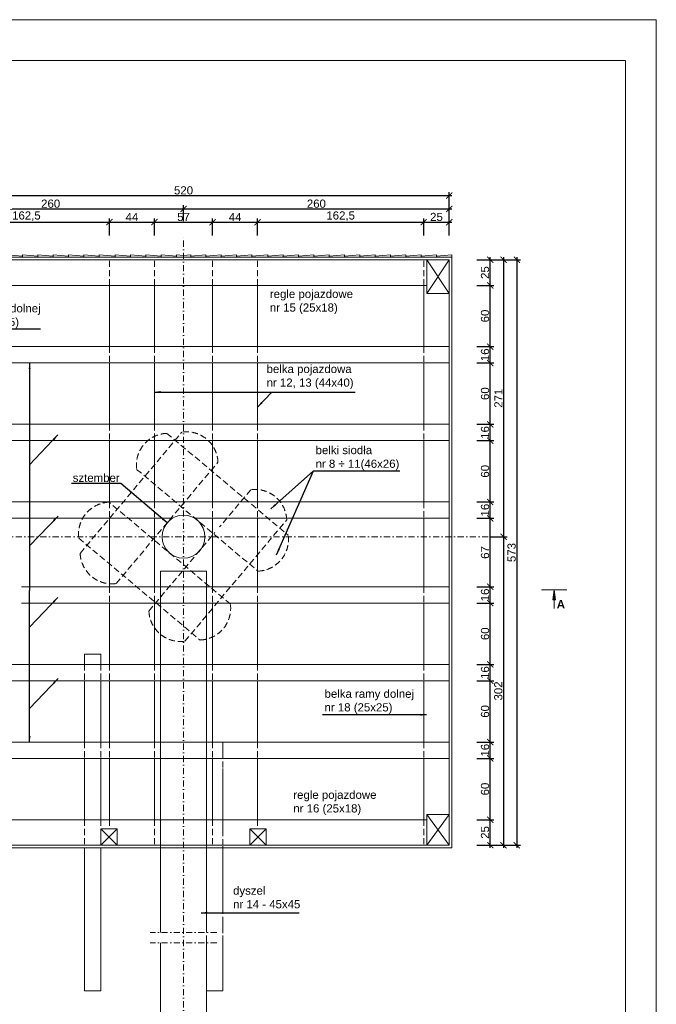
# Model space of a CAD drawing. Header units: millimetres. Extents: x -80660 to 263001, y 590205 to 619905.
# Tile 9 of 64: x -52421 to -46192, y 610267 to 619905. Entities that reach past the tile are written whole.
import ezdxf

# ---------------------------------------------------------------- set-up
doc = ezdxf.new("R2010")
doc.units = ezdxf.units.MM
doc.linetypes.add('DASHDOTX2', pattern=[2, 1, -0.5, 0, -0.5])
doc.linetypes.add('DASHEDX2', pattern=[1.5, 1, -0.5])
for name, color, linetype, lineweight in [('l.c.9', 3, 'Continuous', 9), ('l.k.k. 5', 4, 'DASHEDX2', 5), ('l.kr.kp.9', 5, 'DASHDOTX2', 9)]:
    doc.layers.add(name, color=color, linetype=linetype, lineweight=lineweight)
doc.styles.add('styl1', font='arial.ttf')
doc.dimstyles.new('stefan', dxfattribs={"dimtxt": 80, "dimasz": 60, "dimexe": 35, "dimexo": 0, "dimgap": 10, "dimtad": 1, "dimdec": 1, "dimlfac": 0.1, "dimtxsty": 'styl1', "dimblk": 'ARCHTICK', "dimcen": 2.5, "dimdle": 25, "dimadec": 0, "dimazin": 0, "dimtfac": 1, "dimtdec": 1, "dimtmove": 0, "dimatfit": 3, "dimfxl": 1, "dimarcsym": 0})

# ---------------------------------------------------------------- blocks, each defined once
blk = doc.blocks.new('_ArchTick')
at = {"color": 0, "const_width": 0.15}
blk.add_lwpolyline([(-0.5, -0.5), (0.5, 0.5)], dxfattribs=at)
blk = doc.blocks.new('*D156')
at = {"layer": 'Defpoints', "color": 0}
for p in [(-48218.4, 618182.6), (-53418.4, 618052.6), (-48218.4, 618052.6)]:
    blk.add_point(p, dxfattribs=at)
at = {"layer": 'l.c.9', "color": 0, "lineweight": -2}
for p, q in [((-53443.4, 618182.6), (-48193.4, 618182.6)), ((-53418.4, 618052.6), (-53418.4, 618217.6)), ((-48218.4, 618052.6), (-48218.4, 618217.6))]:
    blk.add_line(p, q, dxfattribs=at)
at = {"layer": 'l.c.9', "color": 0, "lineweight": -2, "xscale": 60, "yscale": 60, "zscale": 60, "rotation": 180}
blk.add_blockref('_ArchTick', (-53418.4, 618182.6), dxfattribs=at)
at = {"layer": 'l.c.9', "color": 0, "lineweight": -2, "xscale": 60, "yscale": 60, "zscale": 60}
blk.add_blockref('_ArchTick', (-48218.4, 618182.6), dxfattribs=at)
at = {"layer": 'l.c.9', "color": 0, "insert": (-50818.4, 618233.5), "char_height": 80, "attachment_point": 5, "style": 'styl1'}
blk.add_mtext('520', dxfattribs=at)
blk = doc.blocks.new('*D154')
at = {"layer": 'Defpoints', "color": 0}
for p in [(-50818.4, 618052.6), (-50818.4, 617932.6), (-53418.4, 617922.6)]:
    blk.add_point(p, dxfattribs=at)
at = {"layer": 'l.c.9', "color": 0, "lineweight": -2}
for p, q in [((-53443.4, 618052.6), (-50793.4, 618052.6)), ((-53418.4, 617922.6), (-53418.4, 618087.6)), ((-50818.4, 617932.6), (-50818.4, 618087.6))]:
    blk.add_line(p, q, dxfattribs=at)
at = {"layer": 'l.c.9', "color": 0, "lineweight": -2, "xscale": 60, "yscale": 60, "zscale": 60, "rotation": 180}
blk.add_blockref('_ArchTick', (-53418.4, 618052.6), dxfattribs=at)
at = {"layer": 'l.c.9', "color": 0, "lineweight": -2, "xscale": 60, "yscale": 60, "zscale": 60}
blk.add_blockref('_ArchTick', (-50818.4, 618052.6), dxfattribs=at)
at = {"layer": 'l.c.9', "color": 0, "insert": (-52118.4, 618103.5), "char_height": 80, "attachment_point": 5, "style": 'styl1'}
blk.add_mtext('260', dxfattribs=at)
blk = doc.blocks.new('*D150')
at = {"layer": 'Defpoints', "color": 0}
for p in [(-50533.4, 617922.6), (-51103.4, 617792.6), (-50533.4, 617792.6)]:
    blk.add_point(p, dxfattribs=at)
at = {"layer": 'l.c.9', "color": 0, "lineweight": -2}
for p, q in [((-51103.4, 617792.6), (-51103.4, 617957.6)), ((-50533.4, 617792.6), (-50533.4, 617957.6)), ((-51128.4, 617922.6), (-50508.4, 617922.6))]:
    blk.add_line(p, q, dxfattribs=at)
at = {"layer": 'l.c.9', "color": 0, "lineweight": -2, "xscale": 60, "yscale": 60, "zscale": 60, "rotation": 180}
blk.add_blockref('_ArchTick', (-51103.4, 617922.6), dxfattribs=at)
at = {"layer": 'l.c.9', "color": 0, "lineweight": -2, "xscale": 60, "yscale": 60, "zscale": 60}
blk.add_blockref('_ArchTick', (-50533.4, 617922.6), dxfattribs=at)
at = {"layer": 'l.c.9', "color": 0, "insert": (-50818.4, 617973.3), "char_height": 80, "attachment_point": 5, "style": 'styl1'}
blk.add_mtext('57', dxfattribs=at)
blk = doc.blocks.new('*D149')
at = {"layer": 'Defpoints', "color": 0}
for p in [(-51103.4, 617922.6), (-51543.4, 617792.6), (-51103.4, 617792.6)]:
    blk.add_point(p, dxfattribs=at)
at = {"layer": 'l.c.9', "color": 0, "lineweight": -2}
for p, q in [((-51543.4, 617792.6), (-51543.4, 617957.6)), ((-51103.4, 617792.6), (-51103.4, 617957.6)), ((-51568.4, 617922.6), (-51078.4, 617922.6))]:
    blk.add_line(p, q, dxfattribs=at)
at = {"layer": 'l.c.9', "color": 0, "lineweight": -2, "xscale": 60, "yscale": 60, "zscale": 60, "rotation": 180}
blk.add_blockref('_ArchTick', (-51543.4, 617922.6), dxfattribs=at)
at = {"layer": 'l.c.9', "color": 0, "lineweight": -2, "xscale": 60, "yscale": 60, "zscale": 60}
blk.add_blockref('_ArchTick', (-51103.4, 617922.6), dxfattribs=at)
at = {"layer": 'l.c.9', "color": 0, "insert": (-51323.4, 617972.6), "char_height": 80, "attachment_point": 5, "style": 'styl1'}
blk.add_mtext('44', dxfattribs=at)
blk = doc.blocks.new('*D148')
at = {"layer": 'Defpoints', "color": 0}
for p in [(-51543.4, 617922.6), (-53168.4, 617792.6), (-51543.4, 617792.6)]:
    blk.add_point(p, dxfattribs=at)
at = {"layer": 'l.c.9', "color": 0, "lineweight": -2}
for p, q in [((-53168.4, 617792.6), (-53168.4, 617957.6)), ((-51543.4, 617792.6), (-51543.4, 617957.6)), ((-53193.4, 617922.6), (-51518.4, 617922.6))]:
    blk.add_line(p, q, dxfattribs=at)
at = {"layer": 'l.c.9', "color": 0, "lineweight": -2, "xscale": 60, "yscale": 60, "zscale": 60, "rotation": 180}
blk.add_blockref('_ArchTick', (-53168.4, 617922.6), dxfattribs=at)
at = {"layer": 'l.c.9', "color": 0, "lineweight": -2, "xscale": 60, "yscale": 60, "zscale": 60}
blk.add_blockref('_ArchTick', (-51543.4, 617922.6), dxfattribs=at)
at = {"layer": 'l.c.9', "color": 0, "insert": (-52355.9, 617980.7), "char_height": 80, "attachment_point": 5, "style": 'styl1'}
blk.add_mtext('162,5', dxfattribs=at)
blk = doc.blocks.new('*D192')
at = {"layer": 'Defpoints', "color": 0}
for p in [(-47687, 617554.4), (-47687, 611824.4), (-47557, 611824.4)]:
    blk.add_point(p, dxfattribs=at)
at = {"layer": 'l.c.9', "color": 0, "lineweight": -2}
for p, q in [((-47687, 617554.4), (-47522, 617554.4)), ((-47557, 617579.4), (-47557, 611799.4)), ((-47687, 611824.4), (-47522, 611824.4))]:
    blk.add_line(p, q, dxfattribs=at)
at = {"layer": 'l.c.9', "color": 0, "lineweight": -2, "xscale": 60, "yscale": 60, "zscale": 60}
for p, rotation in [((-47557, 617554.4), 90), ((-47557, 611824.4), 270)]:
    blk.add_blockref('_ArchTick', p, dxfattribs=dict(at, rotation=rotation))
at = {"layer": 'l.c.9', "color": 0, "insert": (-47607.9, 614689.4), "char_height": 80, "attachment_point": 5, "rotation": 90, "style": 'styl1'}
blk.add_mtext('573', dxfattribs=at)
blk = doc.blocks.new('*D191')
at = {"layer": 'Defpoints', "color": 0}
for p in [(-47817, 614844.4), (-47817, 611824.4), (-47687, 611824.4)]:
    blk.add_point(p, dxfattribs=at)
at = {"layer": 'l.c.9', "color": 0, "lineweight": -2}
for p, q in [((-47687, 614869.4), (-47687, 611799.4)), ((-47817, 614844.4), (-47652, 614844.4)), ((-47817, 611824.4), (-47652, 611824.4))]:
    blk.add_line(p, q, dxfattribs=at)
at = {"layer": 'l.c.9', "color": 0, "lineweight": -2, "xscale": 60, "yscale": 60, "zscale": 60}
for p, rotation in [((-47687, 614844.4), 90), ((-47687, 611824.4), 270)]:
    blk.add_blockref('_ArchTick', p, dxfattribs=dict(at, rotation=rotation))
at = {"layer": 'l.c.9', "color": 0, "insert": (-47737.9, 613334.4), "char_height": 80, "attachment_point": 5, "rotation": 90, "style": 'styl1'}
blk.add_mtext('302', dxfattribs=at)
blk = doc.blocks.new('*D190')
at = {"layer": 'Defpoints', "color": 0}
for p in [(-47817, 617554.4), (-47817, 614844.4), (-47687, 614844.4)]:
    blk.add_point(p, dxfattribs=at)
at = {"layer": 'l.c.9', "color": 0, "lineweight": -2}
for p, q in [((-47817, 617554.4), (-47652, 617554.4)), ((-47687, 617579.4), (-47687, 614819.4)), ((-47817, 614844.4), (-47652, 614844.4))]:
    blk.add_line(p, q, dxfattribs=at)
at = {"layer": 'l.c.9', "color": 0, "lineweight": -2, "xscale": 60, "yscale": 60, "zscale": 60}
for p, rotation in [((-47687, 617554.4), 90), ((-47687, 614844.4), 270)]:
    blk.add_blockref('_ArchTick', p, dxfattribs=dict(at, rotation=rotation))
at = {"layer": 'l.c.9', "color": 0, "insert": (-47737.2, 616199.4), "char_height": 80, "attachment_point": 5, "rotation": 90, "style": 'styl1'}
blk.add_mtext('271', dxfattribs=at)
blk = doc.blocks.new('*D189')
at = {"layer": 'Defpoints', "color": 0}
for p in [(-47947, 617554.4), (-47817, 617554.4), (-47947, 617304.4)]:
    blk.add_point(p, dxfattribs=at)
at = {"layer": 'l.c.9', "color": 0, "lineweight": -2}
for p, q in [((-47947, 617554.4), (-47782, 617554.4)), ((-47817, 617279.4), (-47817, 617579.4)), ((-47947, 617304.4), (-47782, 617304.4))]:
    blk.add_line(p, q, dxfattribs=at)
at = {"layer": 'l.c.9', "color": 0, "lineweight": -2, "xscale": 60, "yscale": 60, "zscale": 60}
for p, rotation in [((-47817, 617554.4), 90), ((-47817, 617304.4), 270)]:
    blk.add_blockref('_ArchTick', p, dxfattribs=dict(at, rotation=rotation))
at = {"layer": 'l.c.9', "color": 0, "insert": (-47867.9, 617429.4), "char_height": 80, "attachment_point": 5, "rotation": 90, "style": 'styl1'}
blk.add_mtext('25', dxfattribs=at)
blk = doc.blocks.new('*D188')
at = {"layer": 'Defpoints', "color": 0}
for p in [(-47947, 617304.4), (-47817, 617304.4), (-47947, 616704.4)]:
    blk.add_point(p, dxfattribs=at)
at = {"layer": 'l.c.9', "color": 0, "lineweight": -2}
for p, q in [((-47947, 617304.4), (-47782, 617304.4)), ((-47817, 616679.4), (-47817, 617329.4)), ((-47947, 616704.4), (-47782, 616704.4))]:
    blk.add_line(p, q, dxfattribs=at)
at = {"layer": 'l.c.9', "color": 0, "lineweight": -2, "xscale": 60, "yscale": 60, "zscale": 60}
for p, rotation in [((-47817, 617304.4), 90), ((-47817, 616704.4), 270)]:
    blk.add_blockref('_ArchTick', p, dxfattribs=dict(at, rotation=rotation))
at = {"layer": 'l.c.9', "color": 0, "insert": (-47867.9, 617004.4), "char_height": 80, "attachment_point": 5, "rotation": 90, "style": 'styl1'}
blk.add_mtext('60', dxfattribs=at)
blk = doc.blocks.new('*D187')
at = {"layer": 'Defpoints', "color": 0}
for p in [(-47947, 616704.4), (-47817, 616704.4), (-47947, 616544.4)]:
    blk.add_point(p, dxfattribs=at)
at = {"layer": 'l.c.9', "color": 0, "lineweight": -2}
for p, q in [((-47947, 616704.4), (-47782, 616704.4)), ((-47817, 616519.4), (-47817, 616729.4)), ((-47947, 616544.4), (-47782, 616544.4))]:
    blk.add_line(p, q, dxfattribs=at)
at = {"layer": 'l.c.9', "color": 0, "lineweight": -2, "xscale": 60, "yscale": 60, "zscale": 60}
for p, rotation in [((-47817, 616704.4), 90), ((-47817, 616544.4), 270)]:
    blk.add_blockref('_ArchTick', p, dxfattribs=dict(at, rotation=rotation))
at = {"layer": 'l.c.9', "color": 0, "insert": (-47867.9, 616624.4), "char_height": 80, "attachment_point": 5, "rotation": 90, "style": 'styl1'}
blk.add_mtext('16', dxfattribs=at)
blk = doc.blocks.new('*D186')
at = {"layer": 'Defpoints', "color": 0}
for p in [(-47947, 616544.4), (-47817, 616544.4), (-47947, 615944.4)]:
    blk.add_point(p, dxfattribs=at)
at = {"layer": 'l.c.9', "color": 0, "lineweight": -2}
for p, q in [((-47947, 616544.4), (-47782, 616544.4)), ((-47817, 615919.4), (-47817, 616569.4)), ((-47947, 615944.4), (-47782, 615944.4))]:
    blk.add_line(p, q, dxfattribs=at)
at = {"layer": 'l.c.9', "color": 0, "lineweight": -2, "xscale": 60, "yscale": 60, "zscale": 60}
for p, rotation in [((-47817, 616544.4), 90), ((-47817, 615944.4), 270)]:
    blk.add_blockref('_ArchTick', p, dxfattribs=dict(at, rotation=rotation))
at = {"layer": 'l.c.9', "color": 0, "insert": (-47867.9, 616244.4), "char_height": 80, "attachment_point": 5, "rotation": 90, "style": 'styl1'}
blk.add_mtext('60', dxfattribs=at)
blk = doc.blocks.new('*D185')
at = {"layer": 'Defpoints', "color": 0}
for p in [(-47947, 615944.4), (-47817, 615944.4), (-47947, 615784.4)]:
    blk.add_point(p, dxfattribs=at)
at = {"layer": 'l.c.9', "color": 0, "lineweight": -2}
for p, q in [((-47947, 615944.4), (-47782, 615944.4)), ((-47817, 615759.4), (-47817, 615969.4)), ((-47947, 615784.4), (-47782, 615784.4))]:
    blk.add_line(p, q, dxfattribs=at)
at = {"layer": 'l.c.9', "color": 0, "lineweight": -2, "xscale": 60, "yscale": 60, "zscale": 60}
for p, rotation in [((-47817, 615944.4), 90), ((-47817, 615784.4), 270)]:
    blk.add_blockref('_ArchTick', p, dxfattribs=dict(at, rotation=rotation))
at = {"layer": 'l.c.9', "color": 0, "insert": (-47867.9, 615864.4), "char_height": 80, "attachment_point": 5, "rotation": 90, "style": 'styl1'}
blk.add_mtext('16', dxfattribs=at)
blk = doc.blocks.new('*D184')
at = {"layer": 'Defpoints', "color": 0}
for p in [(-47947, 615784.4), (-47817, 615784.4), (-47947, 615184.4)]:
    blk.add_point(p, dxfattribs=at)
at = {"layer": 'l.c.9', "color": 0, "lineweight": -2}
for p, q in [((-47947, 615784.4), (-47782, 615784.4)), ((-47817, 615159.4), (-47817, 615809.4)), ((-47947, 615184.4), (-47782, 615184.4))]:
    blk.add_line(p, q, dxfattribs=at)
at = {"layer": 'l.c.9', "color": 0, "lineweight": -2, "xscale": 60, "yscale": 60, "zscale": 60}
for p, rotation in [((-47817, 615784.4), 90), ((-47817, 615184.4), 270)]:
    blk.add_blockref('_ArchTick', p, dxfattribs=dict(at, rotation=rotation))
at = {"layer": 'l.c.9', "color": 0, "insert": (-47867.9, 615484.4), "char_height": 80, "attachment_point": 5, "rotation": 90, "style": 'styl1'}
blk.add_mtext('60', dxfattribs=at)
blk = doc.blocks.new('*D183')
at = {"layer": 'Defpoints', "color": 0}
for p in [(-47947, 615184.4), (-47817, 615184.4), (-47947, 615024.4)]:
    blk.add_point(p, dxfattribs=at)
at = {"layer": 'l.c.9', "color": 0, "lineweight": -2}
for p, q in [((-47947, 615184.4), (-47782, 615184.4)), ((-47817, 614999.4), (-47817, 615209.4)), ((-47947, 615024.4), (-47782, 615024.4))]:
    blk.add_line(p, q, dxfattribs=at)
at = {"layer": 'l.c.9', "color": 0, "lineweight": -2, "xscale": 60, "yscale": 60, "zscale": 60}
for p, rotation in [((-47817, 615184.4), 90), ((-47817, 615024.4), 270)]:
    blk.add_blockref('_ArchTick', p, dxfattribs=dict(at, rotation=rotation))
at = {"layer": 'l.c.9', "color": 0, "insert": (-47867.9, 615104.4), "char_height": 80, "attachment_point": 5, "rotation": 90, "style": 'styl1'}
blk.add_mtext('16', dxfattribs=at)
blk = doc.blocks.new('*D182')
at = {"layer": 'Defpoints', "color": 0}
for p in [(-47947, 615024.4), (-47817, 615024.4), (-47947, 614354.4)]:
    blk.add_point(p, dxfattribs=at)
at = {"layer": 'l.c.9', "color": 0, "lineweight": -2}
for p, q in [((-47817, 614329.4), (-47817, 615049.4)), ((-47947, 615024.4), (-47782, 615024.4)), ((-47947, 614354.4), (-47782, 614354.4))]:
    blk.add_line(p, q, dxfattribs=at)
at = {"layer": 'l.c.9', "color": 0, "lineweight": -2, "xscale": 60, "yscale": 60, "zscale": 60}
for p, rotation in [((-47817, 615024.4), 90), ((-47817, 614354.4), 270)]:
    blk.add_blockref('_ArchTick', p, dxfattribs=dict(at, rotation=rotation))
at = {"layer": 'l.c.9', "color": 0, "insert": (-47867.9, 614689.4), "char_height": 80, "attachment_point": 5, "rotation": 90, "style": 'styl1'}
blk.add_mtext('67', dxfattribs=at)
blk = doc.blocks.new('*D181')
at = {"layer": 'Defpoints', "color": 0}
for p in [(-47947, 614354.4), (-47817, 614354.4), (-47947, 614194.4)]:
    blk.add_point(p, dxfattribs=at)
at = {"layer": 'l.c.9', "color": 0, "lineweight": -2}
for p, q in [((-47817, 614169.4), (-47817, 614379.4)), ((-47947, 614354.4), (-47782, 614354.4)), ((-47947, 614194.4), (-47782, 614194.4))]:
    blk.add_line(p, q, dxfattribs=at)
at = {"layer": 'l.c.9', "color": 0, "lineweight": -2, "xscale": 60, "yscale": 60, "zscale": 60}
for p, rotation in [((-47817, 614354.4), 90), ((-47817, 614194.4), 270)]:
    blk.add_blockref('_ArchTick', p, dxfattribs=dict(at, rotation=rotation))
at = {"layer": 'l.c.9', "color": 0, "insert": (-47867.9, 614274.4), "char_height": 80, "attachment_point": 5, "rotation": 90, "style": 'styl1'}
blk.add_mtext('16', dxfattribs=at)
blk = doc.blocks.new('*D180')
at = {"layer": 'Defpoints', "color": 0}
for p in [(-47947, 614194.4), (-47817, 614194.4), (-47947, 613594.4)]:
    blk.add_point(p, dxfattribs=at)
at = {"layer": 'l.c.9', "color": 0, "lineweight": -2}
for p, q in [((-47947, 614194.4), (-47782, 614194.4)), ((-47817, 613569.4), (-47817, 614219.4)), ((-47947, 613594.4), (-47782, 613594.4))]:
    blk.add_line(p, q, dxfattribs=at)
at = {"layer": 'l.c.9', "color": 0, "lineweight": -2, "xscale": 60, "yscale": 60, "zscale": 60}
for p, rotation in [((-47817, 614194.4), 90), ((-47817, 613594.4), 270)]:
    blk.add_blockref('_ArchTick', p, dxfattribs=dict(at, rotation=rotation))
at = {"layer": 'l.c.9', "color": 0, "insert": (-47867.9, 613894.4), "char_height": 80, "attachment_point": 5, "rotation": 90, "style": 'styl1'}
blk.add_mtext('60', dxfattribs=at)
blk = doc.blocks.new('*D179')
at = {"layer": 'Defpoints', "color": 0}
for p in [(-47947, 613594.4), (-47817, 613594.4), (-47947, 613434.4)]:
    blk.add_point(p, dxfattribs=at)
at = {"layer": 'l.c.9', "color": 0, "lineweight": -2}
for p, q in [((-47817, 613409.4), (-47817, 613619.4)), ((-47947, 613594.4), (-47782, 613594.4)), ((-47947, 613434.4), (-47782, 613434.4))]:
    blk.add_line(p, q, dxfattribs=at)
at = {"layer": 'l.c.9', "color": 0, "lineweight": -2, "xscale": 60, "yscale": 60, "zscale": 60}
for p, rotation in [((-47817, 613594.4), 90), ((-47817, 613434.4), 270)]:
    blk.add_blockref('_ArchTick', p, dxfattribs=dict(at, rotation=rotation))
at = {"layer": 'l.c.9', "color": 0, "insert": (-47867.9, 613514.4), "char_height": 80, "attachment_point": 5, "rotation": 90, "style": 'styl1'}
blk.add_mtext('16', dxfattribs=at)
blk = doc.blocks.new('*D178')
at = {"layer": 'Defpoints', "color": 0}
for p in [(-47947, 613434.4), (-47817, 613434.4), (-47947, 612834.4)]:
    blk.add_point(p, dxfattribs=at)
at = {"layer": 'l.c.9', "color": 0, "lineweight": -2}
for p, q in [((-47947, 613434.4), (-47782, 613434.4)), ((-47817, 612809.4), (-47817, 613459.4)), ((-47947, 612834.4), (-47782, 612834.4))]:
    blk.add_line(p, q, dxfattribs=at)
at = {"layer": 'l.c.9', "color": 0, "lineweight": -2, "xscale": 60, "yscale": 60, "zscale": 60}
for p, rotation in [((-47817, 613434.4), 90), ((-47817, 612834.4), 270)]:
    blk.add_blockref('_ArchTick', p, dxfattribs=dict(at, rotation=rotation))
at = {"layer": 'l.c.9', "color": 0, "insert": (-47867.9, 613134.4), "char_height": 80, "attachment_point": 5, "rotation": 90, "style": 'styl1'}
blk.add_mtext('60', dxfattribs=at)
blk = doc.blocks.new('*D177')
at = {"layer": 'Defpoints', "color": 0}
for p in [(-47947, 612834.4), (-47817, 612834.4), (-47947, 612674.4)]:
    blk.add_point(p, dxfattribs=at)
at = {"layer": 'l.c.9', "color": 0, "lineweight": -2}
for p, q in [((-47947, 612834.4), (-47782, 612834.4)), ((-47817, 612649.4), (-47817, 612859.4)), ((-47947, 612674.4), (-47782, 612674.4))]:
    blk.add_line(p, q, dxfattribs=at)
at = {"layer": 'l.c.9', "color": 0, "lineweight": -2, "xscale": 60, "yscale": 60, "zscale": 60}
for p, rotation in [((-47817, 612834.4), 90), ((-47817, 612674.4), 270)]:
    blk.add_blockref('_ArchTick', p, dxfattribs=dict(at, rotation=rotation))
at = {"layer": 'l.c.9', "color": 0, "insert": (-47867.9, 612754.4), "char_height": 80, "attachment_point": 5, "rotation": 90, "style": 'styl1'}
blk.add_mtext('16', dxfattribs=at)
blk = doc.blocks.new('*D176')
at = {"layer": 'Defpoints', "color": 0}
for p in [(-47947, 612674.4), (-47817, 612674.4), (-47947, 612074.4)]:
    blk.add_point(p, dxfattribs=at)
at = {"layer": 'l.c.9', "color": 0, "lineweight": -2}
for p, q in [((-47947, 612674.4), (-47782, 612674.4)), ((-47817, 612049.4), (-47817, 612699.4)), ((-47947, 612074.4), (-47782, 612074.4))]:
    blk.add_line(p, q, dxfattribs=at)
at = {"layer": 'l.c.9', "color": 0, "lineweight": -2, "xscale": 60, "yscale": 60, "zscale": 60}
for p, rotation in [((-47817, 612674.4), 90), ((-47817, 612074.4), 270)]:
    blk.add_blockref('_ArchTick', p, dxfattribs=dict(at, rotation=rotation))
at = {"layer": 'l.c.9', "color": 0, "insert": (-47867.9, 612374.4), "char_height": 80, "attachment_point": 5, "rotation": 90, "style": 'styl1'}
blk.add_mtext('60', dxfattribs=at)
blk = doc.blocks.new('*D175')
at = {"layer": 'Defpoints', "color": 0}
for p in [(-47947, 612074.4), (-47817, 612074.4), (-47947, 611824.4)]:
    blk.add_point(p, dxfattribs=at)
at = {"layer": 'l.c.9', "color": 0, "lineweight": -2}
for p, q in [((-47947, 612074.4), (-47782, 612074.4)), ((-47817, 611799.4), (-47817, 612099.4)), ((-47947, 611824.4), (-47782, 611824.4))]:
    blk.add_line(p, q, dxfattribs=at)
at = {"layer": 'l.c.9', "color": 0, "lineweight": -2, "xscale": 60, "yscale": 60, "zscale": 60}
for p, rotation in [((-47817, 612074.4), 90), ((-47817, 611824.4), 270)]:
    blk.add_blockref('_ArchTick', p, dxfattribs=dict(at, rotation=rotation))
at = {"layer": 'l.c.9', "color": 0, "insert": (-47867.9, 611949.4), "char_height": 80, "attachment_point": 5, "rotation": 90, "style": 'styl1'}
blk.add_mtext('25', dxfattribs=at)
blk = doc.blocks.new('*D155')
at = {"layer": 'Defpoints', "color": 0}
for p in [(-48218.4, 618052.6), (-50818.4, 617932.6), (-48218.4, 617922.6)]:
    blk.add_point(p, dxfattribs=at)
at = {"layer": 'l.c.9', "color": 0, "lineweight": -2}
for p, q in [((-50843.4, 618052.6), (-48193.4, 618052.6)), ((-50818.4, 617932.6), (-50818.4, 618087.6)), ((-48218.4, 617922.6), (-48218.4, 618087.6))]:
    blk.add_line(p, q, dxfattribs=at)
at = {"layer": 'l.c.9', "color": 0, "lineweight": -2, "xscale": 60, "yscale": 60, "zscale": 60, "rotation": 180}
blk.add_blockref('_ArchTick', (-50818.4, 618052.6), dxfattribs=at)
at = {"layer": 'l.c.9', "color": 0, "lineweight": -2, "xscale": 60, "yscale": 60, "zscale": 60}
blk.add_blockref('_ArchTick', (-48218.4, 618052.6), dxfattribs=at)
at = {"layer": 'l.c.9', "color": 0, "insert": (-49518.4, 618103.5), "char_height": 80, "attachment_point": 5, "style": 'styl1'}
blk.add_mtext('260', dxfattribs=at)
blk = doc.blocks.new('*D153')
at = {"layer": 'Defpoints', "color": 0}
for p in [(-48218.4, 617922.6), (-48468.4, 617792.6), (-48218.4, 617792.6)]:
    blk.add_point(p, dxfattribs=at)
at = {"layer": 'l.c.9', "color": 0, "lineweight": -2}
for p, q in [((-48468.4, 617792.6), (-48468.4, 617957.6)), ((-48218.4, 617792.6), (-48218.4, 617957.6)), ((-48493.4, 617922.6), (-48193.4, 617922.6))]:
    blk.add_line(p, q, dxfattribs=at)
at = {"layer": 'l.c.9', "color": 0, "lineweight": -2, "xscale": 60, "yscale": 60, "zscale": 60, "rotation": 180}
blk.add_blockref('_ArchTick', (-48468.4, 617922.6), dxfattribs=at)
at = {"layer": 'l.c.9', "color": 0, "lineweight": -2, "xscale": 60, "yscale": 60, "zscale": 60}
blk.add_blockref('_ArchTick', (-48218.4, 617922.6), dxfattribs=at)
at = {"layer": 'l.c.9', "color": 0, "insert": (-48343.4, 617973.5), "char_height": 80, "attachment_point": 5, "style": 'styl1'}
blk.add_mtext('25', dxfattribs=at)
blk = doc.blocks.new('*D152')
at = {"layer": 'Defpoints', "color": 0}
for p in [(-48468.4, 617922.6), (-50093.4, 617792.6), (-48468.4, 617792.6)]:
    blk.add_point(p, dxfattribs=at)
at = {"layer": 'l.c.9', "color": 0, "lineweight": -2}
for p, q in [((-50093.4, 617792.6), (-50093.4, 617957.6)), ((-48468.4, 617792.6), (-48468.4, 617957.6)), ((-50118.4, 617922.6), (-48443.4, 617922.6))]:
    blk.add_line(p, q, dxfattribs=at)
at = {"layer": 'l.c.9', "color": 0, "lineweight": -2, "xscale": 60, "yscale": 60, "zscale": 60, "rotation": 180}
blk.add_blockref('_ArchTick', (-50093.4, 617922.6), dxfattribs=at)
at = {"layer": 'l.c.9', "color": 0, "lineweight": -2, "xscale": 60, "yscale": 60, "zscale": 60}
blk.add_blockref('_ArchTick', (-48468.4, 617922.6), dxfattribs=at)
at = {"layer": 'l.c.9', "color": 0, "insert": (-49280.9, 617980.7), "char_height": 80, "attachment_point": 5, "style": 'styl1'}
blk.add_mtext('162,5', dxfattribs=at)
blk = doc.blocks.new('*D151')
at = {"layer": 'Defpoints', "color": 0}
for p in [(-50093.4, 617922.6), (-50533.4, 617792.6), (-50093.4, 617792.6)]:
    blk.add_point(p, dxfattribs=at)
at = {"layer": 'l.c.9', "color": 0, "lineweight": -2}
for p, q in [((-50533.4, 617792.6), (-50533.4, 617957.6)), ((-50093.4, 617792.6), (-50093.4, 617957.6)), ((-50558.4, 617922.6), (-50068.4, 617922.6))]:
    blk.add_line(p, q, dxfattribs=at)
at = {"layer": 'l.c.9', "color": 0, "lineweight": -2, "xscale": 60, "yscale": 60, "zscale": 60, "rotation": 180}
blk.add_blockref('_ArchTick', (-50533.4, 617922.6), dxfattribs=at)
at = {"layer": 'l.c.9', "color": 0, "lineweight": -2, "xscale": 60, "yscale": 60, "zscale": 60}
blk.add_blockref('_ArchTick', (-50093.4, 617922.6), dxfattribs=at)
at = {"layer": 'l.c.9', "color": 0, "insert": (-50313.4, 617972.6), "char_height": 80, "attachment_point": 5, "style": 'styl1'}
blk.add_mtext('44', dxfattribs=at)

msp = doc.modelspace()

# ---------------------------------------------------------------- hatches: boundary and pattern name
at = {"layer": 'l.c.9'}
msp.add_hatch(color=0, dxfattribs=at).paths.add_polyline_path([(-47192.19, 614325.45), (-47179.69, 614225.45), (-47204.69, 614225.45)])

# ---------------------------------------------------------------- linework, layer by layer
at = {"layer": 'l.c.9', "color": 0}
for p, q in [((-56692.25, 619904.52), (-46192.25, 619904.52)), ((-56692.25, 619904.52), (-46192.25, 619904.52)), ((-46192.25, 619904.52), (-46192.25, 605054.52)), ((-55192.25, 619504.52), (-46492.25, 619504.52)), ((-46492.25, 619504.52), (-46492.25, 605354.52)), ((-53443.44, 617579.37), (-48193.44, 617579.37)), ((-53418.44, 617554.37), (-48218.44, 617554.37)), ((-52543.44, 617604.37), (-52393.44, 617589.37)), ((-52393.44, 617604.37), (-52393.44, 617579.37)), ((-52393.44, 617604.37), (-52243.44, 617589.37)), ((-52243.44, 617604.37), (-52243.44, 617579.37)), ((-52243.44, 617604.37), (-52093.44, 617589.37)), ((-52093.44, 617604.37), (-52093.44, 617579.37)), ((-52093.44, 617604.37), (-51943.44, 617589.37)), ((-51943.44, 617604.37), (-51943.44, 617579.37)), ((-51943.44, 617604.37), (-51793.44, 617589.37)), ((-51793.44, 617604.37), (-51793.44, 617579.37)), ((-51793.44, 617604.37), (-51643.44, 617589.37)), ((-51643.44, 617604.37), (-51643.44, 617579.37)), ((-51643.44, 617604.37), (-51488.44, 617589.37)), ((-51488.44, 617604.37), (-51488.44, 617579.37)), ((-51488.44, 617604.37), (-51338.44, 617589.37)), ((-51338.44, 617604.37), (-51188.44, 617589.37)), ((-51338.44, 617604.37), (-51338.44, 617579.37)), ((-51188.44, 617604.37), (-51038.44, 617589.37)), ((-51188.44, 617604.37), (-51188.44, 617579.37)), ((-51038.44, 617604.37), (-50888.44, 617589.37)), ((-51038.44, 617604.37), (-51038.44, 617579.37)), ((-50888.44, 617604.37), (-50818.44, 617597.59)), ((-50888.44, 617604.37), (-50888.44, 617579.37)), ((-50748.44, 617604.37), (-50818.44, 617597.59)), ((-50598.44, 617604.37), (-50748.44, 617589.37)), ((-50748.44, 617604.37), (-50748.44, 617579.37)), ((-50598.44, 617604.37), (-50598.44, 617579.37)), ((-50448.44, 617604.37), (-50598.44, 617589.37)), ((-50448.44, 617604.37), (-50448.44, 617579.37)), ((-50298.44, 617604.37), (-50448.44, 617589.37)), ((-50298.44, 617604.37), (-50298.44, 617579.37)), ((-50148.44, 617604.37), (-50298.44, 617589.37)), ((-49993.44, 617604.37), (-50148.44, 617589.37)), ((-50148.44, 617604.37), (-50148.44, 617579.37)), ((-49843.44, 617604.37), (-49993.44, 617589.37)), ((-49993.44, 617604.37), (-49993.44, 617579.37)), ((-49693.44, 617604.37), (-49843.44, 617589.37)), ((-49843.44, 617604.37), (-49843.44, 617579.37)), ((-49543.44, 617604.37), (-49693.44, 617589.37)), ((-49693.44, 617604.37), (-49693.44, 617579.37)), ((-49393.44, 617604.37), (-49543.44, 617589.37)), ((-49543.44, 617604.37), (-49543.44, 617579.37)), ((-49243.44, 617604.37), (-49393.44, 617589.37)), ((-49393.44, 617604.37), (-49393.44, 617579.37)), ((-49093.44, 617604.37), (-49243.44, 617589.37)), ((-49243.44, 617604.37), (-49243.44, 617579.37)), ((-48943.44, 617604.37), (-49093.44, 617589.37)), ((-49093.44, 617604.37), (-49093.44, 617579.37)), ((-48793.44, 617604.37), (-48943.44, 617589.37)), ((-48943.44, 617604.37), (-48943.44, 617579.37)), ((-48793.44, 617604.37), (-48793.44, 617604.37)), ((-48643.44, 617604.37), (-48793.44, 617589.37)), ((-48793.44, 617604.37), (-48793.44, 617579.37)), ((-48643.44, 617604.37), (-48643.44, 617579.37)), ((-48493.44, 617604.37), (-48643.44, 617589.37)), ((-48343.44, 617604.37), (-48493.44, 617589.37)), ((-48493.44, 617604.37), (-48493.44, 617579.37)), ((-48438.44, 617224.37), (-48438.44, 617554.37)), ((-48438.44, 617224.37), (-48218.44, 617554.37)), ((-48438.44, 617554.37), (-48218.44, 617224.37)), ((-48193.44, 617604.37), (-48343.44, 617589.37)), ((-48343.44, 617604.37), (-48343.44, 617579.37)), ((-48218.44, 611824.37), (-48218.44, 617554.37)), ((-48218.44, 617224.37), (-48218.44, 617554.37)), ((-48193.44, 617604.37), (-48193.44, 617579.37)), ((-48193.44, 611799.37), (-48193.44, 617579.37)), ((-53198.44, 617304.37), (-48438.44, 617304.37)), ((-51543.44, 616704.37), (-51543.44, 617304.37)), ((-51103.44, 616704.37), (-51103.44, 617304.37)), ((-50533.44, 616704.37), (-50533.44, 617304.37)), ((-50093.44, 616704.37), (-50093.44, 617304.37)), ((-48468.44, 616704.37), (-48468.44, 617304.37)), ((-48438.44, 617224.37), (-48218.44, 617224.37)), ((-53418.44, 616704.37), (-48218.44, 616704.37)), ((-53418.44, 616544.37), (-48218.44, 616544.37)), ((-51543.44, 615944.37), (-51543.44, 616544.37)), ((-51103.44, 615944.37), (-51103.44, 616544.37)), ((-50533.44, 615944.37), (-50533.44, 616544.37)), ((-50093.44, 615944.37), (-50093.44, 616544.37)), ((-48468.44, 615944.37), (-48468.44, 616544.37)), ((-53418.44, 615944.37), (-48218.44, 615944.37)), ((-51103.44, 615184.37), (-51103.44, 615825.53)), ((-53418.44, 615784.37), (-48218.44, 615784.37)), ((-53418.44, 615784.37), (-48218.44, 615784.37)), ((-51543.44, 615178.58), (-51543.44, 615784.37)), ((-50533.44, 615184.37), (-50533.44, 615784.37)), ((-50093.44, 615184.37), (-50093.44, 615784.37)), ((-48468.44, 615184.37), (-48468.44, 615784.37)), ((-53418.44, 615184.37), (-48218.44, 615184.37)), ((-53418.44, 615024.37), (-50926.61, 615024.37)), ((-51543.44, 614354.37), (-51543.44, 615024.37)), ((-51103.44, 614354.37), (-51103.44, 615024.37)), ((-50710.27, 615024.37), (-48218.44, 615024.37)), ((-50533.44, 614331.09), (-50533.44, 615024.37)), ((-50093.44, 614354.37), (-50093.44, 615024.37)), ((-48468.44, 614354.37), (-48468.44, 615024.37)), ((-50593.44, 614507.07), (-51043.44, 614507.07)), ((-51043.44, 610969.73), (-51043.44, 614507.07)), ((-50593.44, 610969.73), (-50593.44, 614507.07)), ((-52405.02, 614354.37), (-48218.44, 614354.37)), ((-47067.19, 614325.45), (-47317.19, 614325.45)), ((-47192.19, 614325.45), (-47204.69, 614225.45)), ((-47192.19, 614325.45), (-47179.69, 614225.45)), ((-52405.02, 614194.37), (-48218.44, 614194.37)), ((-52405.02, 614194.37), (-48218.44, 614194.37)), ((-51543.44, 613594.37), (-51543.44, 614194.37)), ((-51103.44, 613594.37), (-51103.44, 614208.89)), ((-50533.44, 613594.37), (-50533.44, 614194.37)), ((-50093.44, 613594.37), (-50093.44, 614194.37)), ((-48468.44, 613594.37), (-48468.44, 614194.37)), ((-47179.69, 614225.45), (-47204.69, 614225.45)), ((-47192.19, 614140.28), (-47192.19, 614225.45)), ((-51788.44, 613694.37), (-51628.44, 613694.37)), ((-51788.44, 613694.37), (-51788.44, 613594.37)), ((-51628.44, 613694.37), (-51628.44, 613594.37)), ((-53418.44, 613594.37), (-48218.44, 613594.37)), ((-53418.44, 613434.37), (-48218.44, 613434.37)), ((-51788.44, 613434.37), (-51788.44, 612834.37)), ((-51628.44, 613434.37), (-51628.44, 612834.37)), ((-51543.44, 612834.37), (-51543.44, 613434.37)), ((-51103.44, 612834.37), (-51103.44, 613434.37)), ((-50533.44, 612834.37), (-50533.44, 613434.37)), ((-50093.44, 612834.37), (-50093.44, 613434.37)), ((-48468.44, 612834.37), (-48468.44, 613434.37)), ((-53418.44, 612834.37), (-48218.44, 612834.37)), ((-50593.44, 612834.37), (-50433.44, 612834.37)), ((-50593.44, 612834.37), (-50593.44, 612734.37)), ((-50433.44, 612834.37), (-50433.44, 612734.37)), ((-53418.44, 612674.37), (-48218.44, 612674.37)), ((-51788.44, 612674.37), (-51788.44, 612074.37)), ((-51628.44, 612674.37), (-51628.44, 612074.37)), ((-51543.44, 612074.37), (-51543.44, 612674.37)), ((-51103.44, 612074.37), (-51103.44, 612674.37)), ((-50533.44, 612074.37), (-50533.44, 612674.37)), ((-50093.44, 612074.37), (-50093.44, 612674.37)), ((-48468.44, 612674.37), (-48468.44, 612074.37)), ((-50593.44, 612574.37), (-50593.44, 611974.37)), ((-50433.44, 612574.37), (-50433.44, 611974.37)), ((-53198.44, 612074.37), (-48438.44, 612074.37)), ((-48438.44, 611824.37), (-48438.44, 612124.37)), ((-48218.44, 612124.37), (-48438.44, 611824.37)), ((-48438.44, 612124.37), (-48218.44, 611824.37)), ((-48438.44, 612124.37), (-48218.44, 612124.37)), ((-48218.44, 612124.37), (-48218.44, 611824.37)), ((-51468.44, 611984.37), (-51628.44, 611824.37)), ((-51628.44, 611984.37), (-51468.44, 611824.37)), ((-51628.44, 611824.37), (-51628.44, 611984.37)), ((-51628.44, 611984.37), (-51468.44, 611984.37)), ((-51468.44, 611984.37), (-51468.44, 611824.37)), ((-50168.44, 611984.37), (-50008.44, 611984.37)), ((-50168.44, 611824.37), (-50168.44, 611984.37)), ((-50168.44, 611984.37), (-50008.44, 611824.37)), ((-50008.44, 611984.37), (-50168.44, 611824.37)), ((-50008.44, 611984.37), (-50008.44, 611824.37)), ((-51468.44, 611944.37), (-51468.44, 611919.37)), ((-50168.44, 611944.37), (-50168.44, 611919.37)), ((-53443.44, 611799.37), (-48193.44, 611799.37)), ((-53198.44, 611824.37), (-48438.44, 611824.37)), ((-51788.44, 611799.37), (-51788.44, 610399.37)), ((-51628.44, 611799.37), (-51628.44, 610399.37)), ((-50593.44, 611814.37), (-50593.44, 611214.37)), ((-50433.44, 611814.37), (-50433.44, 611214.37)), ((-50168.44, 611824.37), (-48218.44, 611824.37)), ((-48438.44, 611824.37), (-48218.44, 611824.37)), ((-50433.44, 610964.37), (-50433.44, 611124.37)), ((-50593.44, 610939.37), (-50593.44, 610399.37)), ((-50433.44, 610939.37), (-50433.44, 610399.37)), ((-51043.44, 609104.05), (-51043.44, 610869.73)), ((-50593.44, 609104.05), (-50593.44, 610869.73)), ((-51788.44, 610399.37), (-51628.44, 610399.37)), ((-50593.44, 610399.37), (-50433.44, 610399.37))]:
    msp.add_line(p, q, dxfattribs=at)
msp.add_circle((-50818.44, 614844.37), 210, dxfattribs=at)
at = {"layer": 'l.k.k. 5', "color": 0, "ltscale": 60}
for p, q in [((-51543.44, 617304.37), (-51543.44, 617554.37)), ((-51103.44, 617304.37), (-51103.44, 617554.37)), ((-50533.44, 617304.37), (-50533.44, 617554.37)), ((-50093.44, 617304.37), (-50093.44, 617554.37)), ((-48468.44, 617304.37), (-48468.44, 617554.37)), ((-51543.44, 616704.37), (-51543.44, 616544.37)), ((-51103.44, 616704.37), (-51103.44, 616544.37)), ((-50533.44, 616704.37), (-50533.44, 616544.37)), ((-50093.44, 616704.37), (-50093.44, 616544.37)), ((-48468.44, 616704.37), (-48468.44, 616544.37)), ((-51543.44, 615944.37), (-51543.44, 615784.37)), ((-51103.44, 615944.37), (-51103.44, 615784.37)), ((-50533.44, 615944.37), (-50533.44, 615784.37)), ((-50093.44, 615944.37), (-50093.44, 615784.37)), ((-48468.44, 615944.37), (-48468.44, 615784.37)), ((-51829.85, 614681.35), (-50833.53, 615868.72)), ((-50981.46, 615855.78), (-49794.09, 614859.46)), ((-51477.47, 614385.67), (-50481.15, 615573.04)), ((-51277.14, 615503.4), (-50089.77, 614507.07)), ((-50160.85, 615304.27), (-50464.74, 614939.19)), ((-50359.74, 614185.34), (-51547.11, 615181.66)), ((-51543.44, 615184.37), (-51543.44, 615024.37)), ((-51103.44, 615184.37), (-51103.44, 615024.37)), ((-50533.44, 615184.37), (-50533.44, 615024.37)), ((-50093.44, 615184.37), (-50093.44, 615024.37)), ((-48468.44, 615184.37), (-48468.44, 615024.37)), ((-50804.79, 613821.22), (-49808.47, 615008.59)), ((-51157.17, 614116.9), (-50512.37, 614885.34)), ((-51842.79, 614829.28), (-50655.42, 613832.96)), ((-51543.44, 614354.37), (-51543.44, 614194.37)), ((-51103.44, 614354.37), (-51103.44, 614194.37)), ((-50533.44, 614354.37), (-50533.44, 614194.37)), ((-50093.44, 614354.37), (-50093.44, 614194.37)), ((-48468.44, 614354.37), (-48468.44, 614194.37)), ((-51788.44, 613594.37), (-51788.44, 613434.37)), ((-51628.44, 613594.37), (-51628.44, 613434.37)), ((-51543.44, 613594.37), (-51543.44, 613434.37)), ((-51103.44, 613594.37), (-51103.44, 613434.37)), ((-50533.44, 613594.37), (-50533.44, 613434.37)), ((-50093.44, 613594.37), (-50093.44, 613434.37)), ((-48468.44, 613594.37), (-48468.44, 613434.37)), ((-51788.44, 612834.37), (-51788.44, 612674.37)), ((-51628.44, 612834.37), (-51628.44, 612674.37)), ((-51543.44, 612834.37), (-51543.44, 612674.37)), ((-51103.44, 612834.37), (-51103.44, 612674.37)), ((-50533.44, 612834.37), (-50533.44, 612674.37)), ((-50093.44, 612834.37), (-50093.44, 612674.37)), ((-48468.44, 612834.37), (-48468.44, 612674.37)), ((-50593.44, 612734.37), (-50593.44, 612574.37)), ((-50433.44, 612734.37), (-50433.44, 612574.37)), ((-51788.44, 612074.37), (-51788.44, 611824.37)), ((-51628.44, 612074.37), (-51628.44, 611914.37)), ((-51543.44, 612074.37), (-51543.44, 611984.37)), ((-51103.44, 612074.37), (-51103.44, 611824.37)), ((-50533.44, 612074.37), (-50533.44, 611824.37)), ((-50093.44, 612074.37), (-50093.44, 611984.37)), ((-48468.44, 612074.37), (-48468.44, 611824.37)), ((-50593.44, 611974.37), (-50593.44, 611814.37)), ((-50433.44, 611974.37), (-50433.44, 611814.37)), ((-50593.44, 611214.37), (-50593.44, 610964.37)), ((-50433.44, 611214.37), (-50433.44, 611054.37))]:
    msp.add_line(p, q, dxfattribs=at)
for centre, radius, start, end in [((-50969.21, 615545.26), 310.76, 92.258769, 187.741231), ((-50791.67, 615560.79), 310.76, 2.258769, 97.741231), ((-50118.99, 614996.34), 310.76, 2.258769, 97.741231), ((-51534.88, 614871.15), 310.75, 92.256512, 187.743488), ((-50102.02, 614817.6), 310.76, 272.258769, 7.741231), ((-51519.33, 614693.6), 310.76, 182.258769, 277.741231), ((-50667.67, 614143.48), 310.76, 272.258769, 7.741231), ((-50846.65, 614129.15), 310.76, 182.258769, 277.741231)]:
    msp.add_arc(centre, radius, start, end, dxfattribs=at)
at = {"layer": 'l.kr.kp.9', "color": 0, "ltscale": 60}
for p, q in [((-50818.44, 608915.66), (-50818.44, 617792.63)), ((-47716.42, 614844.37), (-53944.37, 614844.37)), ((-50493.44, 610969.73), (-51143.44, 610969.73)), ((-50493.44, 610869.73), (-51143.44, 610869.73))]:
    msp.add_line(p, q, dxfattribs=at)

# ---------------------------------------------------------------- texts
at = {"layer": 'l.c.9', "color": 0, "width": 2924.252, "attachment_point": 1}
for s, insert, char_height in [('{\\fArial|b0|i0|c238|p34;regle pojazdowe \\Pnr 15 (25x18)}', (-49973.58, 617260.47), 80), ('{\\fArial|b0|i0|c238|p34;belka ramy dolnej\\Pnr 17 (25x25)}', (-53092.47, 617119.68), 80), ('{\\fArial|b0|i0|c238|p34;belka pojazdowa\\Pnr 12, 13 (44x40)}', (-50005.47, 616525.98), 80), ('{\\fArial|b0|i0|c238|p34;belki siodła \\Pnr 8 \\fArial Rounded MT Bold|b0|i0|c0|p32;÷\\fArial|b0|i0|c238|p34; 11(46x26)}', (-49525.87, 615731.97), 80), ('{\\fArial|b0|i0|c238|p34;sztember}', (-51902.67, 615460.32), 80), ('{\\fArial|b0|i0|c238|p34;belka ramy dolnej\\Pnr 18 (25x25)}', (-49438.45, 613347.46), 80), ('{\\fArial|b0|i0|c238|p34;regle pojazdowe \\Pnr 16 (25x18)}', (-49743.89, 612358.38), 80), ('{\\fArial|b0|i0|c238|p34;\\H1.333x;dyszel\\Pnr 14 - 45x45}', (-50333.54, 611420.07), 60)]:
    msp.add_mtext(s, dxfattribs=dict(at, insert=insert, char_height=char_height))
at = {"layer": 'l.c.9', "color": 0, "extrusion": (0, 0, -1), "insert": (-47085.79, 614223.62), "char_height": 80, "width": 2924.252, "attachment_point": 1, "text_direction": (-1, 0, 0)}
msp.add_mtext('{\\fArial|b1|i0|c238|p34;A}', dxfattribs=at)

# ---------------------------------------------------------------- dimensions: what is measured, and where the dimension line sits
at = {"layer": 'l.c.9', "color": 0}
for base, p1, p2, picture, middle in [((-48218.44, 618182.63), (-53418.44, 618052.63), (-48218.44, 618052.63), '*D156', (-50818.44, 618233.47)), ((-50818.44, 618052.63), (-53418.44, 617922.63), (-50818.44, 617932.63), '*D154', (-52118.44, 618103.47))]:
    dim = msp.add_linear_dim(base=base, p1=p1, p2=p2, dimstyle='stefan', dxfattribs=at)
    dim.commit()
    dim.dimension.update_dxf_attribs({"geometry": picture, "text_midpoint": middle})
for base, p1, p2, picture, middle in [((-48218.44, 618052.63), (-50818.44, 617932.63), (-48218.44, 617922.63), '*D155', (-49518.44, 618103.47)), ((-51543.44, 617922.63), (-53168.44, 617792.63), (-51543.44, 617792.63), '*D148', (-52355.94, 617980.7)), ((-48468.44, 617922.63), (-50093.44, 617792.63), (-48468.44, 617792.63), '*D152', (-49280.94, 617980.7)), ((-51103.44, 617922.63), (-51543.44, 617792.63), (-51103.44, 617792.63), '*D149', (-51323.44, 617972.63)), ((-50533.44, 617922.63), (-51103.44, 617792.63), (-50533.44, 617792.63), '*D150', (-50818.44, 617973.31)), ((-50093.44, 617922.63), (-50533.44, 617792.63), (-50093.44, 617792.63), '*D151', (-50313.44, 617972.63)), ((-48218.44, 617922.63), (-48468.44, 617792.63), (-48218.44, 617792.63), '*D153', (-48343.44, 617973.47))]:
    dim = msp.add_linear_dim(base=base, p1=p1, p2=p2, dimstyle='stefan', override={"dimtmove": 1}, dxfattribs=at)
    dim.commit()
    dim.dimension.update_dxf_attribs({"geometry": picture, "text_midpoint": middle})
for base, p1, p2, picture, middle in [((-47817.05, 617554.37), (-47947.05, 617304.37), (-47947.05, 617554.37), '*D189', (-47867.89, 617429.37)), ((-47817.05, 617304.37), (-47947.05, 616704.37), (-47947.05, 617304.37), '*D188', (-47867.89, 617004.37)), ((-47817.05, 616704.37), (-47947.05, 616544.37), (-47947.05, 616704.37), '*D187', (-47867.89, 616624.37)), ((-47817.05, 616544.37), (-47947.05, 615944.37), (-47947.05, 616544.37), '*D186', (-47867.89, 616244.37)), ((-47817.05, 615944.37), (-47947.05, 615784.37), (-47947.05, 615944.37), '*D185', (-47867.89, 615864.37)), ((-47817.05, 615784.37), (-47947.05, 615184.37), (-47947.05, 615784.37), '*D184', (-47867.89, 615484.37)), ((-47817.05, 615184.37), (-47947.05, 615024.37), (-47947.05, 615184.37), '*D183', (-47867.89, 615104.37)), ((-47817.05, 615024.37), (-47947.05, 614354.37), (-47947.05, 615024.37), '*D182', (-47867.89, 614689.37)), ((-47687.05, 611824.37), (-47817.05, 614844.37), (-47817.05, 611824.37), '*D191', (-47737.92, 613334.37)), ((-47817.05, 614354.37), (-47947.05, 614194.37), (-47947.05, 614354.37), '*D181', (-47867.89, 614274.37)), ((-47817.05, 614194.37), (-47947.05, 613594.37), (-47947.05, 614194.37), '*D180', (-47867.89, 613894.37)), ((-47817.05, 613594.37), (-47947.05, 613434.37), (-47947.05, 613594.37), '*D179', (-47867.89, 613514.37)), ((-47817.05, 613434.37), (-47947.05, 612834.37), (-47947.05, 613434.37), '*D178', (-47867.89, 613134.37)), ((-47817.05, 612834.37), (-47947.05, 612674.37), (-47947.05, 612834.37), '*D177', (-47867.89, 612754.37)), ((-47817.05, 612674.37), (-47947.05, 612074.37), (-47947.05, 612674.37), '*D176', (-47867.89, 612374.37))]:
    dim = msp.add_linear_dim(base=base, p1=p1, p2=p2, angle=90, dimstyle='stefan', override={"dimtmove": 1}, dxfattribs=at)
    dim.commit()
    dim.dimension.update_dxf_attribs({"geometry": picture, "text_midpoint": middle})
for base, p1, p2, picture, middle in [((-47687.05, 614844.37), (-47817.05, 617554.37), (-47817.05, 614844.37), '*D190', (-47737.21, 616199.37)), ((-47557.05, 611824.37), (-47687.05, 617554.37), (-47687.05, 611824.37), '*D192', (-47607.92, 614689.37)), ((-47817.05, 612074.37), (-47947.05, 611824.37), (-47947.05, 612074.37), '*D175', (-47867.89, 611949.37))]:
    dim = msp.add_linear_dim(base=base, p1=p1, p2=p2, angle=90, dimstyle='stefan', dxfattribs=at)
    dim.commit()
    dim.dimension.update_dxf_attribs({"geometry": picture, "text_midpoint": middle})

# ---------------------------------------------------------------- leaders
for points in [[(-53165.15, 616877.91), (-52218.24, 616877.91)], [(-52324.33, 616544.37), (-52324.33, 614316.5)], [(-51103.44, 616260.01), (-49140, 616260.01)], [(-50094.58, 616112.55), (-49954.19, 616260.01)], [(-52047.31, 615839.94), (-52325.6, 615547.64)], [(-49964.95, 615116.31), (-49548.02, 615488.82), (-48701.54, 615488.82)], [(-49908.09, 614668.05), (-49548.02, 615488.82)], [(-50978.58, 614980.21), (-51431.7, 615365.29), (-51914.95, 615365.29)], [(-52046.05, 615045.61), (-52324.33, 614753.32)], [(-52324.33, 612834.37), (-52324.33, 614316.5)], [(-52047.31, 614249.94), (-52325.6, 613957.64)], [(-52046.05, 613455.61), (-52324.33, 613163.32)], [(-48440.06, 613100.77), (-49458.04, 613100.77)], [(-50646.06, 611163.1), (-49685.3, 611163.1)]]:
    msp.add_leader(points, dimstyle='stefan', override={"dimgap": 10, "dimtad": 0}, dxfattribs=at)

doc.saveas('drawing.dxf')
